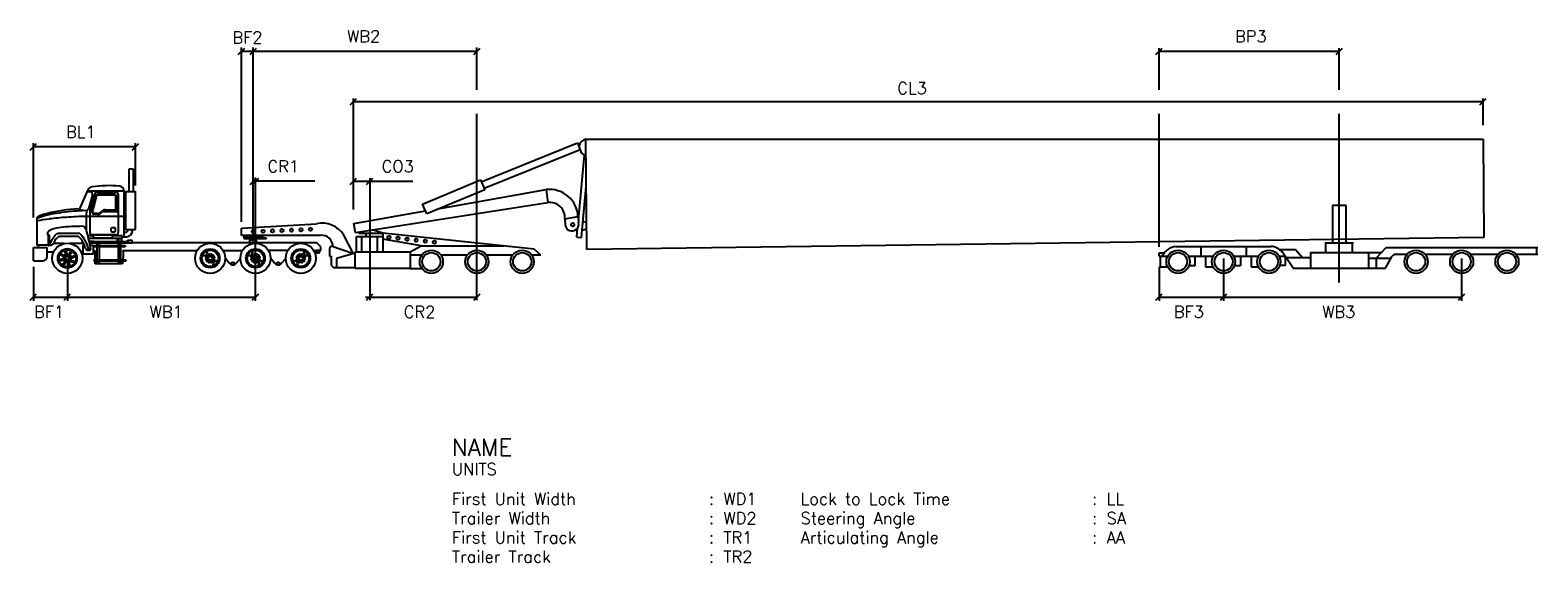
# Model space of a CAD drawing. Extents: x -26.4 to 24.3, y -9.7 to 8.2.
import ezdxf
from ezdxf.enums import TextEntityAlignment as Align

# ---------------------------------------------------------------- set-up
doc = ezdxf.new("R2010")
doc.units = 0
for name, color, linetype in [('ATDIMS', 7, 'CONTINUOUS'), ('ATTEXT', 7, 'CONTINUOUS'), ('ATVEHICLE', 7, 'CONTINUOUS')]:
    doc.layers.add(name, color=color, linetype=linetype)
doc.styles.get("Standard").update_dxf_attribs({"font": 'romans.shx'})

msp = doc.modelspace()

# ---------------------------------------------------------------- linework, layer by layer
at = {"layer": 'ATDIMS'}
for p, q in [((-19.358, 7.36), (-19.142, 7.575)), ((-19.25, 1.734), (-19.25, 7.591)), ((-19.25, 7.468), (-11.337, 7.468)), ((-18.964, 7.36), (-18.749, 7.575)), ((-18.856, 1.02), (-18.856, 7.591)), ((-11.444, 7.36), (-11.229, 7.575)), ((-11.337, 6.168), (-11.337, 7.591)), ((11.489, 7.36), (11.705, 7.575)), ((11.597, 6.168), (11.597, 7.575)), ((11.597, 7.468), (17.654, 7.468)), ((17.546, 7.36), (17.762, 7.575)), ((17.654, 6.168), (17.654, 7.575)), ((-15.598, 5.66), (-15.382, 5.875)), ((-15.49, 2.143), (-15.49, 5.875)), ((22.487, 5.768), (-15.49, 5.768)), ((22.38, 5.66), (22.595, 5.875)), ((22.487, 4.985), (22.487, 5.875)), ((-11.337, -0.902), (-11.337, 5.368)), ((11.597, 0.891), (11.597, 5.368)), ((17.654, -0.311), (17.654, 5.368)), ((-26.356, 4.146), (-26.14, 4.362)), ((-26.248, 1.875), (-26.248, 4.377)), ((-22.815, 4.254), (-26.248, 4.254)), ((-22.922, 4.146), (-22.707, 4.362)), ((-22.815, 2.956), (-22.815, 4.377)), ((-18.964, 2.991), (-18.749, 3.206)), ((-18.888, 2.991), (-18.673, 3.206)), ((-16.788, 3.098), (-18.856, 3.098)), ((-18.781, -0.926), (-18.781, 3.221)), ((-15.598, 2.991), (-15.382, 3.206)), ((-15.49, 3.098), (-13.49, 3.098)), ((-15.048, 2.991), (-14.832, 3.206)), ((-14.94, 3.206), (-14.94, -0.902)), ((-26.248, 0.22), (-26.248, -0.926)), ((-25.105, 0.496), (-25.105, -0.926)), ((11.597, 0.22), (11.597, -0.926)), ((13.764, 0.496), (13.764, -0.926)), ((21.768, 0.5), (21.768, -0.926)), ((-26.356, -0.902), (-26.14, -0.686)), ((-26.248, -0.794), (-25.105, -0.794)), ((-25.213, -0.902), (-24.997, -0.686)), ((-25.105, -0.794), (-18.781, -0.794)), ((-18.888, -0.902), (-18.673, -0.686)), ((-15.079, -0.794), (-11.337, -0.794)), ((-15.048, -0.902), (-14.832, -0.686)), ((-11.444, -0.902), (-11.229, -0.686)), ((11.489, -0.902), (11.705, -0.686)), ((11.597, -0.794), (13.764, -0.794)), ((13.656, -0.902), (13.871, -0.686)), ((13.764, -0.794), (21.768, -0.794)), ((21.661, -0.902), (21.876, -0.686))]:
    msp.add_line(p, q, dxfattribs=at)
at = {"layer": 'ATVEHICLE'}
for p, q in [((-11.19, 3.079), (-7.953, 4.389)), ((-7.862, 4.158), (-11.096, 2.855)), ((-7.953, 4.389), (-7.862, 4.158)), ((-7.67, 4.507), (22.489, 4.507)), ((-7.645, 0.803), (-7.67, 4.507)), ((22.489, 4.507), (22.513, 1.208)), ((-7.925, 1.786), (-7.715, 3.982)), ((-23.022, 3.509), (-22.895, 3.509)), ((-23.022, 2.756), (-23.022, 3.509)), ((-22.895, 3.509), (-22.895, 2.756)), ((-13.168, 2.33), (-11.216, 3.141)), ((-11.216, 3.141), (-11.075, 2.804)), ((-24.43, 2.79), (-24.696, 2.175)), ((-24.334, 2.745), (-24.45, 2.745)), ((-24.437, 2.773), (-23.206, 2.773)), ((-24.265, 2.641), (-24.394, 2.175)), ((-24.197, 2.64), (-24.346, 2.106)), ((-24.151, 2.613), (-24.264, 2.173)), ((-24.127, 2.607), (-24.24, 2.167)), ((-23.513, 2.658), (-24.093, 2.658)), ((-23.513, 2.633), (-24.093, 2.633)), ((-24.082, 2.727), (-23.47, 2.727)), ((-23.478, 2.172), (-23.478, 2.598)), ((-23.453, 2.172), (-23.453, 2.598)), ((-23.395, 2.652), (-23.395, 1.37)), ((-23.206, 2.787), (-23.206, 1.234)), ((-23.151, 2.756), (-23.151, 1.473)), ((-23.148, 2.756), (-22.815, 2.756)), ((-22.815, 1.473), (-22.815, 2.756)), ((-11.075, 2.804), (-13.022, 2.004)), ((-12.581, 2.186), (-9.004, 2.815)), ((-9.004, 2.815), (-8.948, 2.377)), ((-7.823, 1.207), (-7.659, 2.915)), ((-24.748, 2.175), (-24.748, 2.147)), ((-24.748, 2.147), (-24.696, 2.147)), ((-24.696, 2.147), (-24.696, 2.175)), ((-24.696, 2.147), (-24.489, 2.115)), ((-24.447, 2.104), (-24.457, 2.094)), ((-24.447, 2.109), (-24.447, 2.104)), ((-24.346, 2.106), (-24.346, 1.37)), ((-24.271, 2.046), (-24.271, 2.123)), ((-24.246, 2.046), (-24.246, 2.123)), ((-23.922, 2.083), (-23.395, 2.083)), ((-23.834, 2.137), (-23.513, 2.137)), ((-23.834, 2.112), (-23.513, 2.112)), ((-23.395, 2.135), (-23.465, 2.135)), ((-15.477, 1.676), (-13.065, 2.1)), ((-8.948, 2.377), (-15.423, 1.361)), ((-13.022, 2.004), (-13.168, 2.33)), ((17.887, 2.279), (17.422, 2.279)), ((17.422, 2.279), (17.422, 1.031)), ((17.887, 1.031), (17.887, 2.279)), ((-26.136, 1.875), (-26.136, 0.949)), ((-25.515, 1.519), (-25.454, 1.534)), ((-25.454, 1.534), (-25.393, 1.544)), ((-25.393, 1.544), (-25.322, 1.555)), ((-25.322, 1.555), (-25.246, 1.56)), ((-25.246, 1.56), (-25.154, 1.575)), ((-25.154, 1.575), (-25.052, 1.58)), ((-25.052, 1.58), (-24.951, 1.585)), ((-24.951, 1.585), (-24.829, 1.59)), ((-24.829, 1.59), (-24.702, 1.59)), ((-24.702, 1.59), (-24.564, 1.595)), ((-24.564, 1.595), (-24.559, 1.59)), ((-24.559, 1.59), (-24.549, 1.58)), ((-24.549, 1.58), (-24.539, 1.565)), ((-24.539, 1.565), (-24.523, 1.55)), ((-24.523, 1.55), (-24.513, 1.524)), ((-24.513, 1.524), (-24.498, 1.494)), ((-24.473, 1.916), (-24.473, 1.433)), ((-23.206, 1.917), (-24.466, 1.917)), ((-24.079, 2.011), (-24.211, 2.011)), ((-24.079, 1.986), (-24.211, 1.986)), ((-23.624, 1.524), (-23.639, 1.514)), ((-23.614, 1.539), (-23.624, 1.524)), ((-23.608, 1.539), (-23.614, 1.539)), ((-23.608, 1.539), (-23.603, 1.539)), ((-23.603, 1.539), (-23.588, 1.539)), ((-23.588, 1.539), (-23.558, 1.539)), ((-23.558, 1.539), (-23.517, 1.539)), ((-23.517, 1.539), (-23.507, 1.539)), ((-23.486, 1.524), (-23.507, 1.539)), ((-23.481, 1.514), (-23.486, 1.524)), ((-19.25, 1.525), (-16.731, 1.669)), ((-19.25, 1.279), (-19.25, 1.525)), ((-15.423, 1.361), (-15.477, 1.676)), ((-8.38, 1.838), (-7.938, 1.911)), ((-8.38, 1.838), (-8.37, 1.647)), ((-7.979, 1.22), (-7.95, 1.523)), ((-7.938, 1.911), (-7.918, 1.723)), ((-7.651, 1.725), (-7.772, 1.737)), ((-25.759, 1.381), (-25.744, 1.412)), ((-25.759, 1.3), (-25.759, 1.381)), ((-25.754, 1.29), (-25.759, 1.3)), ((-25.754, 1.285), (-25.754, 1.29)), ((-25.709, 1.285), (-25.754, 1.285)), ((-25.754, 1.285), (-25.754, 0.939)), ((-25.709, 1.025), (-25.754, 1.025)), ((-25.744, 1.412), (-25.714, 1.443)), ((-25.714, 1.443), (-25.668, 1.468)), ((-25.709, 1.025), (-25.709, 1.285)), ((-25.693, 1.005), (-25.648, 1.066)), ((-25.668, 1.468), (-25.607, 1.494)), ((-25.648, 1.066), (-25.617, 1.137)), ((-25.617, 1.137), (-25.576, 1.209)), ((-25.607, 1.494), (-25.561, 1.509)), ((-25.576, 1.209), (-25.531, 1.275)), ((-25.561, 1.02), (-25.566, 1.01)), ((-25.561, 1.509), (-25.515, 1.519)), ((-25.541, 1.081), (-25.561, 1.02)), ((-25.51, 1.137), (-25.541, 1.081)), ((-25.531, 1.275), (-25.48, 1.32)), ((-25.475, 1.178), (-25.51, 1.137)), ((-25.48, 1.32), (-25.454, 1.336)), ((-25.439, 1.204), (-25.475, 1.178)), ((-25.454, 1.336), (-25.429, 1.341)), ((-25.404, 1.224), (-25.439, 1.204)), ((-24.691, 1.341), (-25.429, 1.341)), ((-25.378, 1.239), (-25.404, 1.224)), ((-25.358, 1.244), (-25.378, 1.239)), ((-24.763, 1.244), (-25.358, 1.244)), ((-24.732, 1.239), (-24.763, 1.244)), ((-24.712, 1.214), (-24.732, 1.239)), ((-24.656, 1.163), (-24.712, 1.214)), ((-24.691, 1.341), (-24.666, 1.315)), ((-24.666, 1.315), (-24.63, 1.28)), ((-24.605, 1.096), (-24.656, 1.163)), ((-24.63, 1.28), (-24.59, 1.229)), ((-24.564, 1.015), (-24.605, 1.096)), ((-24.59, 1.229), (-24.539, 1.153)), ((-24.523, 0.939), (-24.564, 1.015)), ((-24.539, 1.153), (-24.513, 1.112)), ((-24.513, 1.112), (-24.493, 1.061)), ((-24.498, 1.494), (-24.478, 1.453)), ((-24.493, 1.061), (-24.462, 1.005)), ((-24.478, 1.453), (-24.462, 1.392)), ((-24.462, 1.392), (-24.437, 1.331)), ((-24.437, 1.331), (-24.417, 1.254)), ((-24.239, 1.259), (-24.418, 1.259)), ((-24.417, 1.254), (-24.401, 1.163)), ((-24.406, 1.188), (-23.263, 1.188)), ((-24.401, 1.163), (-24.371, 1.056)), ((-24.203, 1.076), (-24.377, 1.076)), ((-24.371, 1.056), (-24.345, 0.934)), ((-24.203, 1.015), (-24.362, 1.015)), ((-23.47, 1.295), (-24.271, 1.295)), ((-23.583, 1.29), (-24.239, 1.29)), ((-24.239, 1.29), (-24.239, 1.193)), ((-24.239, 1.193), (-23.583, 1.193)), ((-24.203, 1.076), (-23.064, 1.076)), ((-24.203, 1.015), (-24.203, 1.076)), ((-23.064, 1.015), (-24.203, 1.015)), ((-24.101, 0.939), (-24.101, 1.015)), ((-24.03, 1.015), (-24.03, 0.939)), ((-23.639, 1.514), (-23.644, 1.499)), ((-23.644, 1.499), (-23.644, 1.458)), ((-23.644, 1.458), (-23.644, 1.443)), ((-23.644, 1.443), (-23.644, 1.433)), ((-23.644, 1.433), (-23.639, 1.428)), ((-23.639, 1.428), (-23.629, 1.417)), ((-23.629, 1.417), (-23.619, 1.407)), ((-23.619, 1.407), (-23.603, 1.402)), ((-23.603, 1.402), (-23.578, 1.402)), ((-23.583, 1.193), (-23.583, 1.29)), ((-23.263, 1.259), (-23.583, 1.259)), ((-23.578, 1.402), (-23.542, 1.402)), ((-23.542, 1.402), (-23.517, 1.402)), ((-23.517, 1.402), (-23.507, 1.402)), ((-23.507, 1.407), (-23.492, 1.412)), ((-23.507, 1.402), (-23.507, 1.407)), ((-23.492, 1.412), (-23.481, 1.433)), ((-23.481, 1.504), (-23.481, 1.514)), ((-23.481, 1.478), (-23.481, 1.504)), ((-23.481, 1.453), (-23.481, 1.478)), ((-23.481, 1.433), (-23.481, 1.453)), ((-23.431, 1.188), (-23.431, 1.076)), ((-23.288, 1.178), (-23.385, 1.178)), ((-23.385, 1.178), (-23.385, 0.995)), ((-23.288, 1.178), (-23.385, 1.178)), ((-23.385, 1.178), (-23.385, 0.995)), ((-23.288, 1), (-23.288, 1.178)), ((-23.278, 1.178), (-23.263, 1.188)), ((-23.278, 1.076), (-23.278, 1.178)), ((-23.263, 1.188), (-23.263, 1.259)), ((-23.263, 1.234), (-23.117, 1.234)), ((-23.206, 1.384), (-23.142, 1.384)), ((-23.151, 1.473), (-22.815, 1.473)), ((-23.08, 1.117), (-23.08, 1.076)), ((-23.08, 1.117), (-22.927, 1.117)), ((-23.067, 1.459), (-23.067, 1.473)), ((-23.064, 1.076), (-23.064, 1.015)), ((-22.927, 1.015), (-23.064, 1.015)), ((-22.927, 1.025), (-22.927, 1.117)), ((-16.716, 1.025), (-22.927, 1.025)), ((-22.917, 1.434), (-22.917, 1.473)), ((-16.592, 1.279), (-19.25, 1.279)), ((-19.177, 1.237), (-19.177, 1.17)), ((-19.177, 1.237), (-18.623, 1.237)), ((-19.177, 1.17), (-18.938, 1.17)), ((-19.003, 1.025), (-18.944, 1.126)), ((-18.934, 1.132), (-18.884, 1.132)), ((-18.928, 1.132), (-18.902, 1.153)), ((-18.883, 1.276), (-18.883, 1.205)), ((-18.883, 1.205), (-18.83, 1.205)), ((-18.88, 1.237), (-18.88, 1.196)), ((-18.88, 1.196), (-18.833, 1.196)), ((-18.833, 1.237), (-18.833, 1.196)), ((-18.83, 1.205), (-18.83, 1.277)), ((-18.779, 1.132), (-18.829, 1.132)), ((-18.785, 1.132), (-18.811, 1.153)), ((-18.775, 1.17), (-18.41, 1.17)), ((-18.71, 1.025), (-18.769, 1.126)), ((-18.623, 1.237), (-18.41, 1.184)), ((-18.41, 1.17), (-18.41, 1.184)), ((-16.584, 0.893), (-16.716, 1.025)), ((-15.489, 0.66), (-15.807, 1.288)), ((-15.383, 0.724), (-15.383, 1.24)), ((-15.383, 1.24), (-14.503, 1.24)), ((-15.291, 1.338), (-15.291, 1.382)), ((-14.503, 1.338), (-15.291, 1.338)), ((-15.202, 0.724), (-15.202, 1.24)), ((-15.065, 1.24), (-15.065, 1.338)), ((-14.503, 1.357), (-14.815, 1.457)), ((-14.678, 0.724), (-14.678, 1.24)), ((-9.413, 0.813), (-14.503, 1.357)), ((-14.503, 1.357), (-14.503, 0.724)), ((-13.208, 0.922), (-14.503, 1.15)), ((-7.979, 1.22), (-7.823, 1.207)), ((-7.799, 1.449), (-7.65, 1.499)), ((22.513, 1.208), (-7.645, 0.803)), ((17.168, 1.031), (18.133, 1.031)), ((17.201, 0.699), (17.201, 1.031)), ((18.104, 0.699), (18.104, 1.031)), ((-26.248, 0.868), (-25.781, 0.868)), ((-26.248, 0.42), (-26.248, 0.868)), ((-25.754, 0.949), (-26.136, 0.949)), ((-26.09, 0.949), (-26.09, 0.868)), ((-25.781, 0.57), (-25.781, 0.868)), ((-25.781, 0.73), (-25.56, 0.73)), ((-25.754, 0.939), (-25.744, 0.939)), ((-25.744, 0.939), (-25.729, 0.944)), ((-25.729, 0.944), (-25.648, 0.944)), ((-25.714, 0.944), (-25.709, 0.959)), ((-25.709, 0.959), (-25.699, 0.98)), ((-25.699, 0.98), (-25.693, 1.005)), ((-25.622, 0.954), (-25.648, 0.944)), ((-25.602, 0.969), (-25.622, 0.954)), ((-25.581, 0.985), (-25.602, 0.969)), ((-25.566, 1.01), (-25.581, 0.985)), ((-25.224, 1), (-25.568, 1)), ((-24.562, 1.01), (-25.041, 1.01)), ((-24.65, 0.73), (-24.585, 0.73)), ((-24.585, 0.715), (-24.585, 0.73)), ((-24.574, 0.654), (-24.585, 0.715)), ((-24.569, 0.644), (-24.574, 0.654)), ((-24.569, 0.954), (-24.532, 0.954)), ((-24.569, 0.644), (-24.569, 0.954)), ((-24.233, 0.644), (-24.569, 0.644)), ((-24.503, 0.873), (-24.523, 0.939)), ((-24.493, 0.847), (-24.503, 0.873)), ((-24.478, 0.827), (-24.493, 0.847)), ((-24.478, 0.811), (-24.478, 0.827)), ((-24.478, 0.811), (-24.457, 0.791)), ((-24.473, 0.806), (-24.478, 0.811)), ((-24.462, 1.005), (-24.437, 0.939)), ((-24.457, 0.791), (-24.437, 0.781)), ((-24.437, 0.939), (-24.417, 0.873)), ((-24.437, 0.781), (-24.386, 0.781)), ((-24.417, 0.873), (-24.391, 0.791)), ((-24.386, 0.781), (-24.345, 0.786)), ((-24.35, 0.954), (-24.233, 0.954)), ((-24.345, 0.934), (-24.325, 0.791)), ((-24.345, 0.786), (-24.33, 0.791)), ((-24.33, 0.791), (-24.325, 0.791)), ((-24.233, 0.954), (-24.233, 0.644)), ((-24.167, 0.761), (-24.233, 0.761)), ((-24.203, 0.939), (-23.161, 0.939)), ((-24.203, 0.898), (-24.203, 0.939)), ((-23.161, 0.898), (-24.203, 0.898)), ((-24.167, 0.46), (-24.167, 0.761)), ((-24.101, 0.46), (-24.101, 0.898)), ((-24.03, 0.898), (-24.03, 0.46)), ((-23.385, 1), (-23.288, 1)), ((-23.385, 0.939), (-23.385, 1)), ((-23.385, 0.46), (-23.385, 0.898)), ((-23.334, 1), (-23.334, 0.939)), ((-23.334, 0.898), (-23.334, 0.46)), ((-23.303, 0.46), (-23.303, 0.898)), ((-23.237, 0.766), (-20.741, 0.766)), ((-23.237, 0.766), (-23.237, 0.761)), ((-23.237, 0.761), (-23.237, 0.75)), ((-23.237, 0.75), (-23.232, 0.73)), ((-23.232, 0.578), (-23.236, 0.46)), ((-23.232, 0.73), (-23.232, 0.705)), ((-23.232, 0.705), (-23.232, 0.649)), ((-23.232, 0.649), (-23.232, 0.578)), ((-23.161, 0.939), (-23.161, 0.898)), ((-19.869, 0.766), (-19.217, 0.766)), ((-19.798, 0.528), (-19.663, 0.353)), ((-17.694, 0.764), (-18.343, 0.764)), ((-18.274, 0.528), (-18.139, 0.353)), ((-16.821, 0.766), (-16.584, 0.766)), ((-16.633, 0.764), (-16.728, 0.764)), ((-16.728, 0.764), (-16.728, 0.691)), ((-16.633, 0.764), (-16.728, 0.764)), ((-16.728, 0.764), (-16.728, 0.691)), ((-16.728, 0.691), (-16.633, 0.691)), ((-16.728, 0.691), (-16.633, 0.691)), ((-16.633, 0.691), (-16.633, 0.764)), ((-16.633, 0.691), (-16.633, 0.764)), ((-16.584, 0.766), (-16.584, 0.893)), ((-16.238, 0.914), (-16.292, 0.851)), ((-16.292, 0.851), (-16.292, 0.582)), ((-16.292, 0.582), (-16.236, 0.582)), ((-15.489, 0.66), (-16.238, 0.914)), ((-16.236, 0.582), (-16.236, 0.273)), ((-15.425, 0.677), (-16.059, 0.505)), ((-15.425, 0.724), (-13.58, 0.724)), ((-15.425, 0.162), (-15.425, 0.724)), ((-13.58, 0.724), (-13.208, 0.922)), ((-13.58, 0.724), (-13.58, 0.162)), ((-13.193, 0.609), (-13.58, 0.609)), ((-13.208, 0.922), (-10.429, 0.922)), ((-11.661, 0.609), (-12.543, 0.609)), ((-10.137, 0.609), (-11.012, 0.609)), ((-9.183, 0.609), (-9.488, 0.609)), ((-9.183, 0.609), (-9.413, 0.813)), ((11.597, 0.583), (11.597, 0.691)), ((11.597, 0.691), (11.769, 0.691)), ((11.597, 0.583), (11.893, 0.583)), ((11.631, 0.583), (11.631, 0.222)), ((12.147, 0.905), (15.364, 0.905)), ((12.574, 0.583), (13.425, 0.583)), ((12.799, 0.583), (12.799, 0.253)), ((13.009, 0.583), (13.009, 0.905)), ((13.162, 0.583), (13.162, 0.222)), ((14.106, 0.583), (14.949, 0.583)), ((14.33, 0.583), (14.33, 0.253)), ((14.54, 0.583), (14.54, 0.905)), ((14.693, 0.583), (14.693, 0.222)), ((15.63, 0.583), (15.829, 0.583)), ((16.177, 0.794), (15.658, 0.794)), ((16.104, 0.171), (15.738, 0.719)), ((15.842, 0.279), (15.842, 0.564)), ((16.683, 0.518), (15.872, 0.518)), ((16.421, 0.518), (16.177, 0.794)), ((16.683, 0.699), (19.057, 0.699)), ((16.683, 0.699), (16.683, 0.171)), ((18.635, 0.699), (18.635, 0.171)), ((18.635, 0.514), (19.397, 0.514)), ((18.891, 0.514), (19.229, 0.869)), ((18.891, 0.514), (18.891, 0.171)), ((19.209, 0.171), (19.434, 0.582)), ((19.229, 0.869), (24.33, 0.869)), ((19.929, 0.631), (19.552, 0.631)), ((21.46, 0.631), (20.546, 0.631)), ((22.984, 0.631), (22.077, 0.631)), ((24.326, 0.631), (23.601, 0.631)), ((24.284, 0.869), (24.284, 0.631)), ((-26.248, 0.42), (-25.931, 0.42)), ((-24.208, 0.46), (-23.136, 0.46)), ((-24.208, 0.41), (-24.208, 0.46)), ((-23.136, 0.41), (-24.208, 0.41)), ((-24.167, 0.323), (-24.167, 0.41)), ((-23.263, 0.323), (-24.167, 0.323)), ((-24.101, 0.333), (-24.101, 0.41)), ((-24.03, 0.333), (-24.101, 0.333)), ((-24.03, 0.41), (-24.03, 0.333)), ((-23.385, 0.333), (-23.385, 0.41)), ((-23.334, 0.333), (-23.385, 0.333)), ((-23.334, 0.41), (-23.334, 0.333)), ((-23.303, 0.354), (-23.303, 0.41)), ((-23.253, 0.338), (-23.263, 0.323)), ((-23.248, 0.364), (-23.253, 0.338)), ((-23.24, 0.41), (-23.248, 0.364)), ((-23.136, 0.46), (-23.136, 0.41)), ((-19.663, 0.353), (-19.652, 0.341)), ((-19.652, 0.341), (-19.641, 0.33)), ((-19.641, 0.33), (-19.63, 0.321)), ((-19.63, 0.321), (-19.618, 0.313)), ((-19.618, 0.313), (-19.608, 0.306)), ((-19.608, 0.306), (-19.598, 0.301)), ((-19.598, 0.301), (-19.588, 0.296)), ((-19.588, 0.296), (-19.578, 0.293)), ((-19.578, 0.293), (-19.569, 0.29)), ((-19.569, 0.29), (-19.562, 0.288)), ((-19.562, 0.288), (-19.555, 0.286)), ((-19.555, 0.286), (-19.55, 0.285)), ((-19.55, 0.285), (-19.546, 0.284)), ((-19.546, 0.284), (-19.543, 0.284)), ((-19.543, 0.284), (-19.542, 0.284)), ((-19.542, 0.284), (-19.525, 0.287)), ((-19.525, 0.287), (-19.508, 0.292)), ((-19.508, 0.292), (-19.491, 0.299)), ((-19.491, 0.299), (-19.475, 0.307)), ((-19.475, 0.307), (-19.46, 0.317)), ((-19.46, 0.317), (-19.446, 0.329)), ((-19.446, 0.329), (-19.434, 0.34)), ((-19.434, 0.34), (-19.288, 0.498)), ((-18.139, 0.353), (-18.128, 0.341)), ((-18.128, 0.341), (-18.117, 0.33)), ((-18.117, 0.33), (-18.106, 0.321)), ((-18.106, 0.321), (-18.094, 0.313)), ((-18.094, 0.313), (-18.084, 0.306)), ((-18.084, 0.306), (-18.074, 0.301)), ((-18.074, 0.301), (-18.064, 0.296)), ((-18.064, 0.296), (-18.054, 0.293)), ((-18.054, 0.293), (-18.045, 0.29)), ((-18.045, 0.29), (-18.038, 0.288)), ((-18.038, 0.288), (-18.031, 0.286)), ((-18.031, 0.286), (-18.026, 0.285)), ((-18.026, 0.285), (-18.022, 0.284)), ((-18.022, 0.284), (-18.019, 0.284)), ((-18.019, 0.284), (-18.018, 0.284)), ((-18.018, 0.284), (-18.001, 0.287)), ((-18.001, 0.287), (-17.984, 0.292)), ((-17.984, 0.292), (-17.967, 0.299)), ((-17.967, 0.299), (-17.951, 0.307)), ((-17.951, 0.307), (-17.936, 0.317)), ((-17.936, 0.317), (-17.922, 0.329)), ((-17.922, 0.329), (-17.91, 0.34)), ((-17.91, 0.34), (-17.764, 0.498)), ((-16.236, 0.273), (-16.144, 0.189)), ((-15.425, 0.189), (-16.144, 0.189)), ((-16.059, 0.505), (-16.059, 0.189)), ((-13.58, 0.162), (-15.425, 0.162)), ((-13.58, 0.162), (-13.185, 0.162)), ((11.631, 0.222), (11.874, 0.222)), ((12.799, 0.253), (12.6, 0.253)), ((13.162, 0.222), (13.405, 0.222)), ((14.33, 0.253), (14.131, 0.253)), ((14.693, 0.222), (14.936, 0.222)), ((15.664, 0.279), (15.842, 0.279)), ((16.104, 0.171), (19.209, 0.171))]:
    msp.add_line(p, q, dxfattribs=at)
for centre, radius in [((-16.932, 1.479), 0.0531), ((-8.116, 1.639), 0.0602), ((-25.105, 0.507), 0.507), ((-20.305, 0.507), 0.507), ((-18.781, 0.507), 0.507), ((-18.849, 1.403), 0.0531), ((-18.856, 1.17), 0.0147), ((-18.529, 1.416), 0.0531), ((-18.21, 1.428), 0.0531), ((-17.89, 1.441), 0.0531), ((-17.257, 0.507), 0.507), ((-17.571, 1.454), 0.0531), ((-17.252, 1.466), 0.0531), ((-14.295, 1.214), 0.0531), ((-13.99, 1.182), 0.0531), ((-13.684, 1.149), 0.0531), ((-13.378, 1.116), 0.0531), ((-13.073, 1.084), 0.0531), ((-12.767, 1.051), 0.0531), ((-25.105, 0.507), 0.324), ((-25.105, 0.507), 0.286), ((-25.288, 0.615), 0.0274), ((-25.251, 0.507), 0.00971), ((-25.231, 0.58), 0.00971), ((-25.105, 0.507), 0.113), ((-25.177, 0.633), 0.00971), ((-25.158, 0.712), 0.0274), ((-25.105, 0.507), 0.0638), ((-25.105, 0.653), 0.00971), ((-25.032, 0.633), 0.00971), ((-24.997, 0.69), 0.0274), ((-24.979, 0.58), 0.00971), ((-24.959, 0.507), 0.00971), ((-24.899, 0.56), 0.0274), ((-20.305, 0.507), 0.319), ((-20.305, 0.507), 0.277), ((-20.445, 0.544), 0.00971), ((-20.408, 0.61), 0.00971), ((-20.305, 0.507), 0.113), ((-20.305, 0.507), 0.0638), ((-20.343, 0.648), 0.00971), ((-20.267, 0.648), 0.00971), ((-20.202, 0.61), 0.00971), ((-20.164, 0.545), 0.00971), ((-18.781, 0.507), 0.319), ((-18.781, 0.507), 0.277), ((-18.921, 0.544), 0.00971), ((-18.884, 0.61), 0.00971), ((-18.781, 0.507), 0.113), ((-18.781, 0.507), 0.0638), ((-18.819, 0.648), 0.00971), ((-18.743, 0.648), 0.00971), ((-18.678, 0.61), 0.00971), ((-18.64, 0.545), 0.00971), ((-17.257, 0.507), 0.319), ((-17.257, 0.507), 0.277), ((-17.397, 0.545), 0.00971), ((-17.257, 0.507), 0.113), ((-17.359, 0.61), 0.00971), ((-17.257, 0.507), 0.0638), ((-17.294, 0.648), 0.00971), ((-17.219, 0.648), 0.00971), ((-17.153, 0.61), 0.00971), ((-17.116, 0.544), 0.00971), ((-12.868, 0.391), 0.391), ((-12.868, 0.391), 0.306), ((-11.337, 0.391), 0.391), ((-11.337, 0.391), 0.306), ((-9.813, 0.391), 0.391), ((-9.813, 0.391), 0.306), ((12.234, 0.391), 0.391), ((12.234, 0.391), 0.306), ((13.765, 0.391), 0.391), ((13.765, 0.391), 0.306), ((15.289, 0.391), 0.391), ((15.289, 0.391), 0.306), ((20.237, 0.391), 0.391), ((20.237, 0.391), 0.306), ((21.768, 0.391), 0.391), ((21.768, 0.391), 0.306), ((23.292, 0.391), 0.391), ((23.292, 0.391), 0.306), ((-25.31, 0.454), 0.0274), ((-25.231, 0.434), 0.00971), ((-25.213, 0.324), 0.0274), ((-25.178, 0.381), 0.00971), ((-25.105, 0.361), 0.00971), ((-25.052, 0.302), 0.0274), ((-25.032, 0.381), 0.00971), ((-24.979, 0.434), 0.00971), ((-24.922, 0.399), 0.0274), ((-20.445, 0.469), 0.00971), ((-20.407, 0.404), 0.00971), ((-20.342, 0.366), 0.00971), ((-20.267, 0.366), 0.00971), ((-20.201, 0.404), 0.00971), ((-20.164, 0.47), 0.00971), ((-19.543, 0.332), 0.0475), ((-18.921, 0.469), 0.00971), ((-18.883, 0.404), 0.00971), ((-18.818, 0.366), 0.00971), ((-18.743, 0.366), 0.00971), ((-18.677, 0.404), 0.00971), ((-18.64, 0.47), 0.00971), ((-18.019, 0.332), 0.0475), ((-17.397, 0.47), 0.00971), ((-17.36, 0.404), 0.00971), ((-17.295, 0.366), 0.00971), ((-17.219, 0.366), 0.00971), ((-17.154, 0.404), 0.00971), ((-17.116, 0.469), 0.00971)]:
    msp.add_circle(centre, radius, dxfattribs=at)
for centre, radius, start, end in [((-7.624, 4.222), 0.289, 99.1491, 169.3845), ((-7.67, 4.169), 0.192, 183.3314, 270.8545), ((-24.247, 2.71), 0.2, 97.861, 156.5947), ((-24.34, 2.666), 0.0789, 341.487, 85.7207), ((-23.675, -1.432), 4.381, 85.6896, 97.861), ((-24.084, 2.611), 0.116, 89.0881, 165.4902), ((-24.093, 2.598), 0.06, 90, 165.5908), ((-24.093, 2.598), 0.035, 90, 165.5908), ((-23.513, 2.598), 0.06, 0, 90), ((-23.513, 2.598), 0.035, 0, 90), ((-23.47, 2.652), 0.075, 0, 90), ((-23.356, 2.787), 0.15, 0, 86.0823), ((-8.894, 1.865), 0.956, 2.7372, 96.6198), ((-24.225, -4.436), 6.632, 94.5221, 103.5048), ((-23.959, -7.87), 10, 94.7687, 99.2838), ((-23.867, -8.98), 11.113, 93.5363, 94.7687), ((-24.484, 2.211), 0.0964, 267.1375, 338.2839), ((-22.931, 1.874), 1.542, 171.7833, 178.4349), ((-24.071, 2.123), 0.2, 165.5908, 180), ((-24.211, 2.046), 0.06, 180, 270), ((-24.071, 2.123), 0.175, 165.5908, 180), ((-24.211, 2.046), 0.035, 180, 270), ((-24.079, 2.136), 0.125, 270, 324.7079), ((-24.079, 2.136), 0.15, 270, 324.7079), ((-23.834, 1.962), 0.175, 90, 144.7079), ((-23.834, 1.962), 0.15, 90, 144.7079), ((-23.513, 2.172), 0.06, 270, 0), ((-23.513, 2.172), 0.035, 270, 0), ((-8.88, 1.88), 0.502, 355.2672, 97.7504), ((-25.548, 0.875), 1.16, 101.2282, 120.4709), ((-25.173, -0.449), 2.48, 99.2838, 112.8511), ((-24.99, -3.9), 5.773, 97.1975, 101.4517), ((-24.46, -8.093), 10, 93.9039, 97.1975), ((-23.946, -15.629), 17.553, 91.6993, 93.9039), ((-16.54, 0.822), 0.868, 32.4555, 102.7393), ((-8.139, 1.656), 0.231, 182.0628, 16.8755), ((-24.271, 1.37), 0.075, 180, 270), ((-23.47, 1.37), 0.075, 270, 0), ((-23.142, 1.459), 0.075, 270, 0), ((-23.117, 1.434), 0.2, 270, 0), ((-18.934, 1.121), 0.0118, 90, 150), ((-18.938, 1.123), 0.0472, 30, 90), ((-18.856, 1.17), 0.0472, 210, 330), ((-18.775, 1.123), 0.0472, 90, 150), ((-18.779, 1.121), 0.0118, 30, 90), ((-16.559, 0.9), 0.381, 359.0358, 94.9067), ((-25.931, 0.57), 0.15, 270, 0), ((-20.543, 0.746), 0.15, 261.0349, 8.9651), ((-19.019, 0.746), 0.15, 261.0349, 8.9651), ((-17.018, 0.746), 0.15, 171.0349, 278.9651), ((12.206, 0.357), 0.55, 94.1758, 155.7049), ((15.324, 0.357), 0.55, 41.0916, 85.8242), ((19.537, 0.502), 0.13, 83.6153, 142.0953), ((-20.066, 0.268), 0.15, 81.0349, 188.9651), ((-18.542, 0.268), 0.15, 81.0349, 188.9651), ((-17.495, 0.268), 0.15, 351.0349, 98.9651)]:
    msp.add_arc(centre, radius, start, end, dxfattribs=at)

# ---------------------------------------------------------------- texts
at = {"layer": 'ATTEXT', "color": 0}
for s, p in [('BF2', (-19.053, 7.726)), ('CL3', (3.293, 6.023))]:
    msp.add_text(s, height=0.4, dxfattribs=at).set_placement(p, align=Align.CENTER)
at = {"layer": 'ATTEXT'}
for s, p in [('WB2', (-15.146, 8.168)), ('BF1', (-25.716, -1.094)), ('WB1', (-21.783, -1.094)), ('WB3', (17.635, -1.094))]:
    msp.add_text(s, height=0.4, dxfattribs=at).set_placement(p, align=Align.TOP_CENTER)
for s, p in [('BP3', (14.683, 7.768)), ('BL1', (-24.65, 4.554))]:
    msp.add_text(s, height=0.4, dxfattribs=at).set_placement(p, align=Align.CENTER)
for s, p in [('CR1', (-18.377, 3.598)), ('CO3', (-14.537, 3.598)), ('CR2', (-13.796, -1.294)), ('BF3', (12.092, -1.294))]:
    msp.add_text(s, height=0.4, dxfattribs=at).set_placement(p, align=Align.MIDDLE_LEFT)
for s, height, p in [('NAME', 0.5714, (-12.178, -6.131)), ('UNITS', 0.4, (-12.178, -6.779)), ('First Unit Width', 0.4, (-12.178, -7.779)), (':', 0.4, (-3.536, -7.779)), ('WD1', 0.4, (-3.05, -7.779)), ('Lock to Lock Time', 0.4, (-0.455, -7.779)), (':', 0.4, (9.347, -7.779)), ('LL', 0.4, (9.833, -7.779)), ('Trailer Width', 0.4, (-12.178, -8.427)), ('WD2', 0.4, (-3.05, -8.427)), ('Steering Angle', 0.4, (-0.455, -8.427)), ('SA', 0.4, (9.833, -8.427)), (':', 0.4, (-3.536, -8.427)), (':', 0.4, (9.347, -8.427)), ('First Unit Track', 0.4, (-12.178, -9.074)), (':', 0.4, (-3.536, -9.074)), ('TR1', 0.4, (-3.05, -9.074)), ('Articulating Angle', 0.4, (-0.455, -9.074)), (':', 0.4, (9.347, -9.074)), ('AA', 0.4, (9.833, -9.074)), ('Trailer Track', 0.4, (-12.178, -9.722)), (':', 0.4, (-3.536, -9.722)), ('TR2', 0.4, (-3.05, -9.722))]:
    msp.add_text(s, height=height, dxfattribs=at).set_placement(p)

doc.saveas('drawing.dxf')
